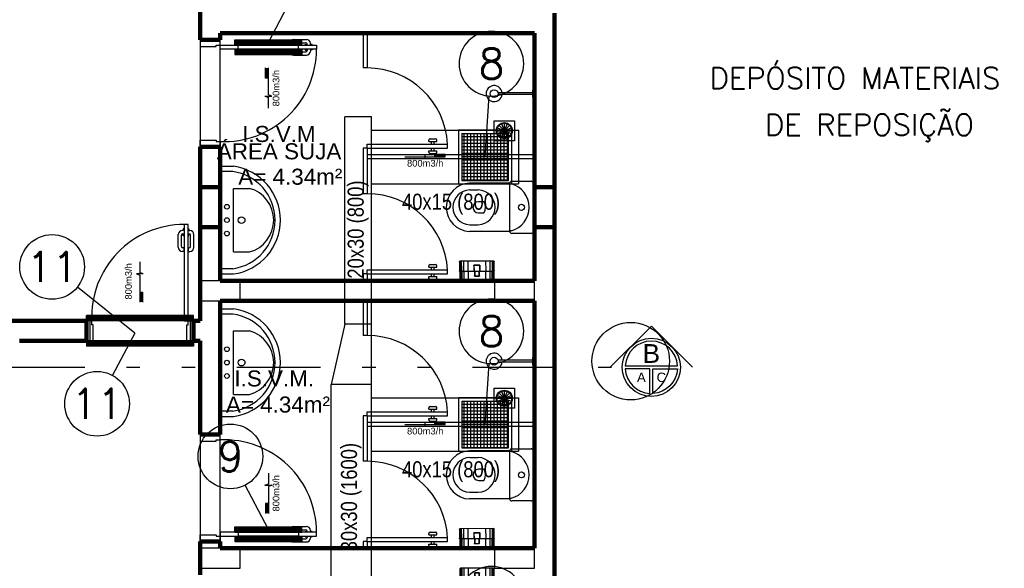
# Model space of a CAD drawing. Header units: inches. Extents: x -35 to 144, y -65 to -22.
# Tile 6 of 47: x -12.72 to -5.36, y -51.35 to -47.25. Entities that reach past the tile are written whole.
import ezdxf
from ezdxf.enums import TextEntityAlignment as Align

# ---------------------------------------------------------------- set-up
doc = ezdxf.new("R2010")
doc.units = ezdxf.units.IN
doc.header["$MEASUREMENT"] = 0
doc.linetypes.add('COMPRESS$0$DIVIDE2', pattern=[0.625, 0.25, -0.125, 0, -0.125, 0, -0.125])
doc.linetypes.add('DASHED2', pattern=[9.525, 6.35, -3.175])
doc.layers.add('ALV-ALT', color=7, linetype='Continuous', lineweight=90)
for name, color, linetype in [('ALV-DIV', 8, 'Continuous'), ('AR-BOCAS', 2, 'Continuous'), ('AR-EXAUSTÃO', 10, 'Continuous'), ('AR-TEXTO', 2, 'Continuous'), ('AR_TEXTO-15', 6, 'Continuous'), ('CTA-GER', 8, 'Continuous'), ('ESQ-POR', 8, 'Continuous'), ('EST-LAJ', 7, 'Continuous'), ('HTC-EST', 253, 'Continuous'), ('LAY-MOB', 8, 'Continuous'), ('PAREDE_1', 7, 'Continuous'), ('PIS-DSN', 8, 'Continuous'), ('projeto JRS', 6, 'Continuous'), ('PROJEÇÃO', 6, 'DASHED2'), ('TXT-AMB', 2, 'Continuous'), ('TXT-ESP', 7, 'Continuous')]:
    doc.layers.add(name, color=color, linetype=linetype)
doc.styles.add('50-30', font='romans.shx', dxfattribs={"height": 0.16})
doc.styles.add('AR_TEXTO-15', font='romans.shx', dxfattribs={"height": 0.225})
doc.styles.add('Griffe', font='arial.ttf')
doc.styles.add('ROMANS', font='arial.ttf', dxfattribs={"height": 0.18})
doc.styles.add('STANDARD AR', font='ARIALN.TTF')
doc.styles.add('Texto Ambiente 1-50', font='arial.ttf', dxfattribs={"height": 0.12})
doc.styles.add('Texto Especificacao 1-50', font='arial.ttf', dxfattribs={"height": 0.1})

# ---------------------------------------------------------------- blocks, each defined once
blk = doc.blocks.new('PORTA 70')
at = {"layer": 'ESQ-POR'}
for p, q in [((-95.3039, 45.9587), (-95.3116, 45.9587)), ((-95.3039, 45.9714), (-95.3039, 45.9587)), ((-95.2983, 45.9714), (-95.3039, 45.9714)), ((-95.2983, 46.0042), (-95.2983, 45.2842)), ((-95.2683, 46.0042), (-95.2983, 46.0042)), ((-95.2683, 45.2842), (-95.2683, 46.0042)), ((-95.2683, 45.9714), (-95.2627, 45.9714)), ((-95.2627, 45.9714), (-95.2627, 45.9587)), ((-95.2627, 45.9587), (-95.2549, 45.9587)), ((-95.3416, 45.8335), (-95.3416, 45.9287)), ((-95.3169, 45.8385), (-95.3169, 45.924)), ((-95.3039, 45.934), (-95.3069, 45.934)), ((-95.3042, 45.9205), (-95.3042, 45.934)), ((-95.2983, 45.9205), (-95.3042, 45.9205)), ((-95.2683, 45.9205), (-95.2623, 45.9205)), ((-95.2627, 45.934), (-95.2596, 45.934)), ((-95.2623, 45.9205), (-95.2623, 45.934)), ((-95.2496, 45.8385), (-95.2496, 45.924)), ((-95.2249, 45.8335), (-95.2249, 45.9287)), ((-95.2991, 45.8035), (-95.3116, 45.8035)), ((-95.2991, 45.8285), (-95.3069, 45.8285)), ((-95.2991, 45.8285), (-95.2991, 45.8035)), ((-95.2675, 45.8285), (-95.2675, 45.8035)), ((-95.2675, 45.8285), (-95.2596, 45.8285)), ((-95.2675, 45.8035), (-95.2549, 45.8035)), ((-95.9883, 45.2842), (-96.0283, 45.2842)), ((-95.9883, 45.2542), (-95.9883, 45.2842)), ((-95.2983, 45.2842), (-95.2683, 45.2842)), ((-95.2683, 45.2842), (-95.2283, 45.2842)), ((-95.2683, 45.2542), (-95.2683, 45.2842)), ((-95.9783, 45.2542), (-95.9883, 45.2542)), ((-95.9783, 45.1342), (-95.9783, 45.2542)), ((-95.2783, 45.1342), (-95.2783, 45.2542)), ((-95.2783, 45.2542), (-95.2683, 45.2542)), ((-96.0283, 45.1342), (-95.9783, 45.1342)), ((-95.2283, 45.1342), (-95.2783, 45.1342))]:
    blk.add_line(p, q, dxfattribs=at)
for centre, radius, start, end in [((-95.2983, 45.3136), 0.6906, 90, 182.43775), ((-95.3116, 45.9287), 0.03, 90, 180), ((-95.2549, 45.9287), 0.03, 0, 90), ((-95.3069, 45.924), 0.01, 90, 180), ((-95.2596, 45.924), 0.01, 0, 90), ((-95.3116, 45.8335), 0.03, 180, 270), ((-95.3069, 45.8385), 0.01, 180, 270), ((-95.2596, 45.8385), 0.01, 270, 0), ((-95.2549, 45.8335), 0.03, 270, 0)]:
    blk.add_arc(centre, radius, start, end, dxfattribs=at)
blk = doc.blocks.new('Papeleira WC')
at = {"color": 0}
for p, q in [((-0.13, 0.0751), (-0.13, 0.143)), ((-0.128, 0.0751), (-0.128, 0.1458)), ((-0.128, 0.0751), (-0.126, 0.0691)), ((-0.127, 0.146), (0.127, 0.146)), ((-0.124, 0.0751), (-0.124, 0.146)), ((-0.122, 0.0691), (-0.124, 0.0751)), ((-0.116, 0.0751), (-0.116, 0.146)), ((-0.116, 0.0751), (-0.114, 0.0691)), ((-0.1, 0.0751), (-0.1, 0.146)), ((-0.098, 0.0691), (-0.1, 0.0751)), ((-0.068, 0.0751), (-0.068, 0.146)), ((-0.066, 0.0691), (-0.068, 0.0751)), ((-0.0237, 0.073), (-0.0237, 0.113)), ((-0.0217, 0.115), (0.0217, 0.115)), ((-0.0217, 0.073), (-0.0217, 0.111)), ((-0.0197, 0.113), (0.0197, 0.113)), ((0.0217, 0.111), (0.0217, 0.073)), ((0.0237, 0.113), (0.0237, 0.073)), ((0.066, 0.0691), (0.068, 0.0751)), ((0.068, 0.146), (0.068, 0.0751)), ((0.098, 0.0691), (0.1, 0.0751)), ((0.1, 0.146), (0.1, 0.0751)), ((0.114, 0.0691), (0.116, 0.0751)), ((0.116, 0.146), (0.116, 0.0751)), ((0.124, 0.0751), (0.122, 0.0691)), ((0.124, 0.146), (0.124, 0.0751)), ((0.126, 0.0691), (0.128, 0.0751)), ((0.128, 0.1458), (0.128, 0.0751)), ((0.13, 0.143), (0.13, 0.0751)), ((0.1296, 0.073), (-0.1296, 0.073)), ((0.1284, 0.071), (-0.1284, 0.071)), ((-0.128, 0.005), (-0.128, 0.0691)), ((-0.126, 0.001), (-0.126, 0.0691)), ((0.123, 0), (-0.123, 0)), ((-0.122, 0.0001), (-0.122, 0.0691)), ((-0.114, 0), (-0.114, 0.0691)), ((-0.098, 0), (-0.098, 0.0691)), ((-0.066, 0), (-0.066, 0.0691)), ((-0.0187, 0.071), (-0.0237, 0.073)), ((-0.0167, 0.071), (-0.0217, 0.073)), ((-0.0187, 0.0361), (-0.0187, 0.071)), ((-0.0167, 0.0381), (-0.0167, 0.071)), ((0.0167, 0.0341), (-0.0167, 0.0341)), ((0.0147, 0.0361), (-0.0147, 0.0361)), ((0.0217, 0.073), (0.0167, 0.071)), ((0.0167, 0.071), (0.0167, 0.0381)), ((0.0237, 0.073), (0.0187, 0.071)), ((0.0187, 0.071), (0.0187, 0.0361)), ((0.066, 0.0691), (0.066, 0)), ((0.098, 0.0691), (0.098, 0)), ((0.114, 0.0691), (0.114, 0)), ((0.122, 0.0691), (0.122, 0.0001)), ((0.126, 0.0691), (0.126, 0.001)), ((0.128, 0.0691), (0.128, 0.005))]:
    blk.add_line(p, q, dxfattribs=at)
for centre, radius, start, end in [((-0.127, 0.143), 0.003, 90.00009, 180.00009), ((-0.125, 0.0751), 0.005, 180.00009, 216.86997), ((-0.0217, 0.113), 0.002, 90.00009, 180.00009), ((-0.0197, 0.111), 0.002, 90.00009, 180.00009), ((0.0197, 0.111), 0.002, 0.00009, 90.00009), ((0.0217, 0.113), 0.002, 0.00009, 90.00009), ((0.127, 0.143), 0.003, 0.00009, 90.00009), ((0.125, 0.0751), 0.005, 323.13021, 0.00009), ((-0.133, 0.0691), 0.005, 0.00009, 36.86997), ((-0.123, 0.005), 0.005, 180.00009, 270.00009), ((-0.0167, 0.0361), 0.002, 180.00009, 270.00009), ((-0.0147, 0.0381), 0.002, 180.00009, 270.00009), ((0.0147, 0.0381), 0.002, 270.00009, 0.00009), ((0.0167, 0.0361), 0.002, 270.00009, 0.00009), ((0.123, 0.005), 0.005, 270.00009, 0.00009), ((0.133, 0.0691), 0.005, 143.13021, 180.00009)]:
    blk.add_arc(centre, radius, start, end, dxfattribs=at)
blk = doc.blocks.new('_ArchTick')
at = {"color": 0, "linetype": 'ByBlock', "const_width": 0.15}
blk.add_lwpolyline([(-0.5, -0.5), (0.5, 0.5)], dxfattribs=at)
blk = doc.blocks.new('ARQ-LAYOUT 2')
at = {"color": 8}
for p, q in [((13.0846, 13.1532), (12.8264, 13.1532)), ((13.0846, 13.1392), (12.8264, 13.1392)), ((13.1, 13.1732), (13.0846, 13.1732)), ((13.0846, 13.1732), (13.0846, 13.1192)), ((13.0846, 13.1192), (13.1, 13.1192)), ((12.8233, 12.8476), (12.9257, 12.89)), ((12.8233, 12.89), (12.9257, 12.8476)), ((12.8353, 12.908), (12.9137, 12.8296)), ((12.9137, 12.908), (12.8353, 12.8296)), ((12.8533, 12.92), (12.8957, 12.8176)), ((12.8957, 12.92), (12.8533, 12.8176)), ((12.8745, 12.8134), (12.8745, 12.9242)), ((12.8191, 12.8688), (12.9299, 12.8688)), ((10.75, 11.8079), (10.75, 12.5929)), ((10.76, 12.6029), (10.85, 12.6029)), ((10.8444, 12.5633), (10.75, 12.5633)), ((12.915, 12.4762), (12.615, 12.4762)), ((12.915, 12.1162), (12.915, 12.4762)), ((12.93, 12.4912), (13.075, 12.4912)), ((13.09, 12.4762), (13.09, 12.1162)), ((13.1, 12.1479), (13.1, 12.4479)), ((10.85, 11.9629), (10.85, 12.4379)), ((10.85, 12.4379), (10.97, 12.4379)), ((12.6154, 12.4262), (12.68, 12.4262)), ((12.7195, 12.3382), (12.6801, 12.3382)), ((12.6801, 12.2543), (12.7195, 12.2543)), ((12.6154, 12.1662), (12.68, 12.1662)), ((12.915, 12.1162), (12.615, 12.1162)), ((13.075, 12.1012), (12.93, 12.1012)), ((10.85, 11.9629), (10.97, 11.9629)), ((10.8444, 11.8375), (10.75, 11.8375)), ((10.76, 11.7979), (10.85, 11.7979)), ((10.75, 10.7429), (10.75, 11.5279)), ((10.8444, 11.4983), (10.75, 11.4983)), ((10.76, 11.5379), (10.85, 11.5379)), ((10.85, 10.8979), (10.85, 11.3729)), ((10.85, 11.3729), (10.97, 11.3729)), ((13.0846, 11.1532), (12.8264, 11.1532)), ((13.0846, 11.1392), (12.8264, 11.1392)), ((13.1, 11.1732), (13.0846, 11.1732)), ((13.0846, 11.1732), (13.0846, 11.1192)), ((13.0846, 11.1192), (13.1, 11.1192)), ((10.85, 10.8979), (10.97, 10.8979)), ((12.8353, 10.908), (12.9137, 10.8296)), ((12.9137, 10.908), (12.8353, 10.8296)), ((12.8533, 10.92), (12.8957, 10.8176)), ((12.8957, 10.92), (12.8533, 10.8176)), ((12.8745, 10.8134), (12.8745, 10.9242)), ((12.8191, 10.8688), (12.9299, 10.8688)), ((12.8233, 10.8476), (12.9257, 10.89)), ((12.8233, 10.89), (12.9257, 10.8476)), ((10.8444, 10.7725), (10.75, 10.7725)), ((10.76, 10.7329), (10.85, 10.7329)), ((12.915, 10.4762), (12.615, 10.4762)), ((12.915, 10.1162), (12.915, 10.4762)), ((12.93, 10.4912), (13.075, 10.4912)), ((13.09, 10.4762), (13.09, 10.1162)), ((12.6154, 10.4262), (12.68, 10.4262)), ((12.7195, 10.3382), (12.6801, 10.3382)), ((12.6801, 10.2543), (12.7195, 10.2543)), ((12.6154, 10.1662), (12.68, 10.1662)), ((12.915, 10.1162), (12.615, 10.1162)), ((13.075, 10.1012), (12.93, 10.1012))]:
    blk.add_line(p, q, dxfattribs=at)
for points in [[(12.7995, 12.9438), (12.9495, 12.9438), (12.9495, 12.7938), (12.7995, 12.7938)], [(12.7995, 10.9438), (12.9495, 10.9438), (12.9495, 10.7938), (12.7995, 10.7938)]]:
    blk.add_lwpolyline(points, close=True, dxfattribs=at)
for centre, radius in [((12.798, 13.1462), 0.0293), ((12.8745, 12.8688), 0.0604), ((12.8745, 12.8688), 0.0554), ((10.8, 12.3004), 0.0175), ((13.0025, 12.2962), 0.0225), ((10.91, 12.2004), 0.025), ((10.8, 12.2004), 0.0175), ((10.8, 12.1004), 0.0175), ((10.8, 11.2354), 0.0175), ((10.8, 11.1354), 0.0175), ((10.91, 11.1354), 0.025), ((12.798, 11.1462), 0.0293), ((10.8, 11.0354), 0.0175), ((12.8745, 10.8688), 0.0604), ((12.8745, 10.8688), 0.0554), ((13.0025, 10.2962), 0.0225)]:
    blk.add_circle(centre, radius, dxfattribs=at)
for centre, radius, start, end in [((12.798, 13.1462), 0.06, 6.73565, 353.26435), ((10.76, 12.5929), 0.01, 90, 180), ((10.7936, 12.2004), 0.4064, 277.98183, 82.01817), ((10.7936, 12.2004), 0.3664, 277.98183, 82.01817), ((12.6201, 12.2962), 0.1801, 91.61386, 268.38614), ((12.93, 12.4762), 0.015, 90, 180), ((12.9278, 12.4894), 0.0184, 225.73779, 261.13211), ((12.8791, 12.2962), 0.1809, 284.70476, 75.29524), ((13.075, 12.4762), 0.015, 0, 90), ((10.9033, 12.2004), 0.2467, 285.68341, 74.31659), ((12.6205, 12.2962), 0.1301, 92.24661, 267.75339), ((12.6749, 12.2962), 0.1301, 272.24661, 87.75339), ((12.6848, 12.2938), 0.0446, 96.01597, 176.88089), ((12.6847, 12.2986), 0.0446, 182.24135, 264.02487), ((12.7195, 12.3332), 0.005, 30.60813, 90), ((12.6458, 12.2962), 0.0874, 333.1163, 26.8837), ((12.7195, 12.2593), 0.005, 270, 329.39187), ((12.9278, 12.103), 0.0184, 98.86789, 134.26221), ((12.93, 12.1162), 0.015, 180, 270), ((13.075, 12.1162), 0.015, 270, 0), ((10.76, 11.8079), 0.01, 180, 270), ((10.76, 11.5279), 0.01, 90, 180), ((10.7936, 11.1354), 0.3664, 277.98183, 82.01817), ((10.7936, 11.1354), 0.4064, 277.98183, 82.01817), ((10.9033, 11.1354), 0.2467, 285.68341, 74.31659), ((12.798, 11.1462), 0.06, 6.73565, 353.26435), ((10.76, 10.7429), 0.01, 180, 270), ((12.6201, 10.2962), 0.1801, 91.61386, 268.38614), ((12.93, 10.4762), 0.015, 90, 180), ((12.9278, 10.4894), 0.0184, 225.73779, 261.13211), ((12.8791, 10.2962), 0.1809, 284.70476, 75.29524), ((13.075, 10.4762), 0.015, 0, 90), ((12.6205, 10.2962), 0.1301, 92.24661, 267.75339), ((12.6749, 10.2962), 0.1301, 272.24661, 87.75339), ((12.6848, 10.2938), 0.0446, 96.01597, 176.88089), ((12.7195, 10.3332), 0.005, 30.60813, 90), ((12.6458, 10.2962), 0.0874, 333.1163, 26.8837), ((12.6847, 10.2986), 0.0446, 182.24135, 264.02487), ((12.7195, 10.2593), 0.005, 270, 329.39187), ((12.9278, 10.103), 0.0184, 98.86789, 134.26221), ((12.93, 10.1162), 0.015, 180, 270), ((13.075, 10.1162), 0.015, 270, 0)]:
    blk.add_arc(centre, radius, start, end, dxfattribs=at)
at = {"layer": 'ALV-ALT'}
for p, q in [((10.6, 13.5479), (10.6, 13.8479)), ((13.25, 7.7479), (13.25, 13.7479)), ((10.75, 13.5479), (10.6, 13.5479)), ((10.75, 13.5979), (11.7, 13.5979)), ((10.75, 13.5479), (10.75, 13.5979)), ((11.7, 13.5979), (13.1, 13.5979)), ((13.1, 12.5479), (13.1, 13.5979)), ((10.6, 11.4479), (10.6, 12.7479)), ((10.6, 12.7479), (10.75, 12.7479)), ((10.75, 11.7479), (10.75, 12.7479)), ((13.1, 11.7479), (13.1, 12.5479)), ((13.1, 12.4479), (13.25, 12.4479)), ((13.25, 12.4479), (13.25, 12.1479)), ((13.25, 12.1479), (13.1, 12.1479)), ((13.1, 11.7479), (10.75, 11.7479)), ((10.75, 10.5979), (10.75, 11.5979)), ((10.75, 11.5979), (13.1, 11.5979)), ((13.1, 10.5979), (13.1, 11.5979)), ((7.6, 11.4479), (9.75, 11.4479)), ((9.75, 11.4479), (9.75, 11.2979)), ((10.6, 11.4479), (10.55, 11.4479)), ((10.55, 11.4479), (10.55, 11.2979)), ((9.75, 11.2979), (9.25, 11.2979)), ((10.55, 11.2979), (10.6, 11.2979)), ((10.6, 10.5979), (10.6, 11.2979)), ((10.6, 10.5979), (10.75, 10.5979)), ((13.1, 9.7479), (13.1, 10.5979)), ((10.6, 9.5479), (10.6, 9.7979)), ((10.6, 9.7979), (10.75, 9.7979)), ((10.75, 9.7979), (10.75, 9.7479)), ((10.75, 9.7479), (13.1, 9.7479))]:
    blk.add_line(p, q, dxfattribs=at)
blk.add_lwpolyline([(10.6, 12.4479), (10.75, 12.4479), (10.75, 12.1479), (10.6, 12.1479)], close=True, dxfattribs=at)
at = {"layer": 'ALV-DIV'}
for p, q in [((11.82, 13.5979), (11.82, 13.3379)), ((11.85, 13.5979), (11.85, 13.3379)), ((11.85, 13.3379), (11.82, 13.3379)), ((11.85, 12.7379), (11.82, 12.7379)), ((11.82, 12.7379), (11.82, 12.3979)), ((11.85, 12.7379), (11.85, 12.3979)), ((13.1, 12.6879), (11.85, 12.6879)), ((13.1, 12.6579), (11.85, 12.6579)), ((11.85, 12.3979), (11.82, 12.3979)), ((11.82, 11.7979), (11.82, 11.7479)), ((11.85, 11.7979), (11.82, 11.7979)), ((11.85, 11.7979), (11.85, 11.7479)), ((11.82, 11.5979), (11.82, 11.3379)), ((11.85, 11.5979), (11.85, 11.3379)), ((11.85, 11.3379), (11.82, 11.3379)), ((11.85, 10.7379), (11.82, 10.7379)), ((11.82, 10.7379), (11.82, 10.3979)), ((11.85, 10.7379), (11.85, 10.3979)), ((13.1, 10.6879), (11.85, 10.6879)), ((13.1, 10.6579), (11.85, 10.6579)), ((11.85, 10.3979), (11.82, 10.3979)), ((11.82, 9.7979), (11.82, 9.7479)), ((11.85, 9.7979), (11.82, 9.7979)), ((11.85, 9.7979), (11.85, 9.7479))]:
    blk.add_line(p, q, dxfattribs=at)
at = {"layer": 'CTA-GER'}
blk.add_circle((13.8194, 11.1462), 0.29, dxfattribs=at)
at = {"layer": 'ESQ-POR'}
for p, q in [((10.6, 13.5479), (10.6, 13.4979)), ((10.75, 13.5079), (10.75, 13.5479)), ((11.2993, 13.5512), (11.3945, 13.5512)), ((10.6, 13.4979), (10.72, 13.4979)), ((10.72, 13.4979), (10.72, 13.5079)), ((10.72, 13.5079), (10.75, 13.5079)), ((10.75, 13.5079), (11.47, 13.5079)), ((10.75, 13.4779), (10.75, 13.5079)), ((11.47, 13.4779), (10.75, 13.4779)), ((11.2693, 13.5087), (11.2693, 13.5212)), ((11.2943, 13.5087), (11.2693, 13.5087)), ((11.2693, 13.4771), (11.2693, 13.4645)), ((11.2943, 13.4771), (11.2693, 13.4771)), ((11.2943, 13.5087), (11.2943, 13.5165)), ((11.2943, 13.4771), (11.2943, 13.4692)), ((11.3043, 13.5265), (11.3898, 13.5265)), ((11.3863, 13.5079), (11.3863, 13.5138)), ((11.3863, 13.5138), (11.3998, 13.5138)), ((11.3863, 13.4779), (11.3863, 13.4719)), ((11.3863, 13.4719), (11.3998, 13.4719)), ((11.3998, 13.5135), (11.3998, 13.5165)), ((11.3998, 13.4723), (11.3998, 13.4692)), ((11.4245, 13.5135), (11.4245, 13.5212)), ((11.4372, 13.5135), (11.4245, 13.5135)), ((11.4372, 13.4723), (11.4245, 13.4723)), ((11.4245, 13.4723), (11.4245, 13.4645)), ((11.4372, 13.5079), (11.4372, 13.5135)), ((11.4372, 13.4779), (11.4372, 13.4723)), ((11.47, 13.5079), (11.47, 13.4779)), ((11.2993, 13.4345), (11.3945, 13.4345)), ((11.3043, 13.4592), (11.3898, 13.4592)), ((11.85, 13.3379), (11.82, 13.3379)), ((10.6, 12.7479), (10.6, 12.7979)), ((10.6, 12.7979), (10.72, 12.7979)), ((10.72, 12.7979), (10.72, 12.7879)), ((10.72, 12.7879), (10.75, 12.7879)), ((10.75, 12.7879), (10.75, 12.7479)), ((11.85, 12.7679), (12.45, 12.7679)), ((11.85, 12.7379), (11.85, 12.7679)), ((11.85, 12.7379), (12.45, 12.7379)), ((12.31, 12.7879), (12.31, 12.7979)), ((12.31, 12.7879), (12.37, 12.7879)), ((12.32, 12.8079), (12.36, 12.8079)), ((12.33, 12.7679), (12.33, 12.7879)), ((12.33, 12.7179), (12.33, 12.7379)), ((12.35, 12.7679), (12.35, 12.7879)), ((12.35, 12.7179), (12.35, 12.7379)), ((12.37, 12.7879), (12.37, 12.7979)), ((12.45, 12.7379), (12.45, 12.7679)), ((12.31, 12.7079), (12.31, 12.7179)), ((12.31, 12.7179), (12.37, 12.7179)), ((12.32, 12.6979), (12.36, 12.6979)), ((12.37, 12.7079), (12.37, 12.7179)), ((11.85, 12.3979), (11.82, 12.3979)), ((12.31, 11.8479), (12.31, 11.8579)), ((12.32, 11.8679), (12.36, 11.8679)), ((12.37, 11.8479), (12.37, 11.8579)), ((11.85, 11.8279), (12.45, 11.8279)), ((11.85, 11.7979), (11.85, 11.8279)), ((11.85, 11.7979), (12.45, 11.7979)), ((12.31, 11.8479), (12.37, 11.8479)), ((12.33, 11.8279), (12.33, 11.8479)), ((12.33, 11.7779), (12.33, 11.7979)), ((12.35, 11.8279), (12.35, 11.8479)), ((12.35, 11.7779), (12.35, 11.7979)), ((12.45, 11.7979), (12.45, 11.8279)), ((12.31, 11.7679), (12.31, 11.7779)), ((12.31, 11.7779), (12.37, 11.7779)), ((12.32, 11.7579), (12.36, 11.7579)), ((12.37, 11.7679), (12.37, 11.7779)), ((11.85, 11.3379), (11.82, 11.3379)), ((11.85, 10.7679), (12.45, 10.7679)), ((11.85, 10.7379), (11.85, 10.7679)), ((12.31, 10.7879), (12.31, 10.7979)), ((12.31, 10.7879), (12.37, 10.7879)), ((12.32, 10.8079), (12.36, 10.8079)), ((12.33, 10.7679), (12.33, 10.7879)), ((12.35, 10.7679), (12.35, 10.7879)), ((12.37, 10.7879), (12.37, 10.7979)), ((12.45, 10.7379), (12.45, 10.7679)), ((11.85, 10.7379), (12.45, 10.7379)), ((12.31, 10.7079), (12.31, 10.7179)), ((12.31, 10.7179), (12.37, 10.7179)), ((12.32, 10.6979), (12.36, 10.6979)), ((12.33, 10.7179), (12.33, 10.7379)), ((12.35, 10.7179), (12.35, 10.7379)), ((12.37, 10.7079), (12.37, 10.7179)), ((10.6, 10.5979), (10.6, 10.5479)), ((10.6, 10.5479), (10.72, 10.5479)), ((10.72, 10.5579), (10.75, 10.5579)), ((10.72, 10.5479), (10.72, 10.5579)), ((10.75, 10.5579), (10.75, 10.5979)), ((11.85, 10.3979), (11.82, 10.3979)), ((11.47, 9.8679), (10.75, 9.8679)), ((10.75, 9.8679), (10.75, 9.8379)), ((11.2693, 9.8687), (11.2693, 9.8812)), ((11.2943, 9.8687), (11.2693, 9.8687)), ((11.2943, 9.8687), (11.2943, 9.8765)), ((11.2993, 9.9112), (11.3945, 9.9112)), ((11.3043, 9.8865), (11.3898, 9.8865)), ((11.3863, 9.8738), (11.3998, 9.8738)), ((11.3863, 9.8679), (11.3863, 9.8738)), ((11.3998, 9.8735), (11.3998, 9.8765)), ((11.4245, 9.8735), (11.4245, 9.8812)), ((11.4372, 9.8735), (11.4245, 9.8735)), ((11.4372, 9.8679), (11.4372, 9.8735)), ((11.47, 9.8379), (11.47, 9.8679)), ((12.32, 9.8679), (12.36, 9.8679)), ((10.6, 9.8479), (10.72, 9.8479)), ((10.6, 9.7979), (10.6, 9.8479)), ((10.72, 9.8479), (10.72, 9.8379)), ((10.72, 9.8379), (10.75, 9.8379)), ((10.75, 9.8379), (11.47, 9.8379)), ((10.75, 9.8379), (10.75, 9.7979)), ((11.2943, 9.8371), (11.2693, 9.8371)), ((11.2693, 9.8371), (11.2693, 9.8245)), ((11.2943, 9.8371), (11.2943, 9.8292)), ((11.2993, 9.7945), (11.3945, 9.7945)), ((11.3043, 9.8192), (11.3898, 9.8192)), ((11.3863, 9.8379), (11.3863, 9.8319)), ((11.3863, 9.8319), (11.3998, 9.8319)), ((11.3998, 9.8323), (11.3998, 9.8292)), ((11.4245, 9.8323), (11.4245, 9.8245)), ((11.4372, 9.8323), (11.4245, 9.8323)), ((11.4372, 9.8379), (11.4372, 9.8323)), ((11.85, 9.8279), (12.45, 9.8279)), ((11.85, 9.7979), (11.85, 9.8279)), ((11.85, 9.7979), (12.45, 9.7979)), ((12.31, 9.8479), (12.31, 9.8579)), ((12.31, 9.8479), (12.37, 9.8479)), ((12.33, 9.8279), (12.33, 9.8479)), ((12.33, 9.7779), (12.33, 9.7979)), ((12.35, 9.8279), (12.35, 9.8479)), ((12.35, 9.7779), (12.35, 9.7979)), ((12.37, 9.8479), (12.37, 9.8579)), ((12.45, 9.7979), (12.45, 9.8279)), ((12.31, 9.7679), (12.31, 9.7779)), ((12.31, 9.7779), (12.37, 9.7779)), ((12.32, 9.7579), (12.36, 9.7579)), ((12.37, 9.7679), (12.37, 9.7779))]:
    blk.add_line(p, q, dxfattribs=at)
for centre, radius, start, end in [((11.2993, 13.5212), 0.03, 90, 180), ((11.3945, 13.5212), 0.03, 0, 90), ((10.7794, 13.4779), 0.6906, 267.56225, 0), ((11.3043, 13.5165), 0.01, 90, 180), ((11.3898, 13.5165), 0.01, 0, 90), ((11.2993, 13.4645), 0.03, 180, 270), ((11.3043, 13.4692), 0.01, 180, 270), ((11.3898, 13.4692), 0.01, 270, 0), ((11.3945, 13.4645), 0.03, 270, 0), ((11.8494, 12.7365), 0.6014, 2.99284, 89.94476), ((12.32, 12.7979), 0.01, 90, 180), ((12.36, 12.7979), 0.01, 360, 90), ((12.32, 12.7079), 0.01, 180, 270), ((12.36, 12.7079), 0.01, 270, 360), ((11.8494, 11.7965), 0.6014, 2.99284, 89.94476), ((12.32, 11.8579), 0.01, 90, 180), ((12.36, 11.8579), 0.01, 360, 90), ((12.32, 11.7679), 0.01, 180, 270), ((12.36, 11.7679), 0.01, 270, 360), ((11.8494, 10.7365), 0.6014, 2.99284, 89.94476), ((12.32, 10.7979), 0.01, 90, 180), ((12.36, 10.7979), 0.01, 360, 90), ((12.32, 10.7079), 0.01, 180, 270), ((12.36, 10.7079), 0.01, 270, 360), ((10.7794, 9.8679), 0.6906, 0, 92.43775), ((11.8494, 9.7965), 0.6014, 2.99284, 89.94476), ((11.2993, 9.8812), 0.03, 90, 180), ((11.3043, 9.8765), 0.01, 90, 180), ((11.3898, 9.8765), 0.01, 0, 90), ((11.3945, 9.8812), 0.03, 0, 90), ((12.32, 9.8579), 0.01, 90, 180), ((12.36, 9.8579), 0.01, 360, 90), ((11.2993, 9.8245), 0.03, 180, 270), ((11.3043, 9.8292), 0.01, 180, 270), ((11.3898, 9.8292), 0.01, 270, 0), ((11.3945, 9.8245), 0.03, 270, 0), ((12.32, 9.7679), 0.01, 180, 270), ((12.36, 9.7679), 0.01, 270, 360)]:
    blk.add_arc(centre, radius, start, end, dxfattribs=at)
at = {"layer": 'EST-LAJ'}
for points in [[(10.6, 11.7479), (10.6, 11.5979), (10.9, 11.5979), (10.9, 11.7479), (10.6, 11.7479)], [(12.8, 11.7479), (12.8, 11.5979), (13.1, 11.5979), (13.1, 11.7479), (12.8, 11.7479)], [(10.6, 9.7479), (10.6, 9.5979), (10.9, 9.5979), (10.9, 9.7479), (10.6, 9.7479)], [(12.8, 9.7479), (12.8, 9.5979), (13.1, 9.5979), (13.1, 9.7479), (12.8, 9.7479)]]:
    blk.add_lwpolyline(points, close=True, dxfattribs=at)
at = {"layer": 'PIS-DSN'}
for points in [[(10.6, 12.7479), (10.75, 12.7479), (10.75, 13.5479), (10.6, 13.5479)], [(10.6, 9.7979), (10.75, 9.7979), (10.75, 10.5979), (10.6, 10.5979)]]:
    blk.add_lwpolyline(points, close=True, dxfattribs=at)
at = {"layer": 'PROJEÇÃO'}
for p, q in [((10.6, 12.4479), (10.75, 12.4479)), ((13.1, 12.4479), (13.25, 12.4479)), ((10.6, 12.1479), (10.75, 12.1479)), ((13.1, 12.1479), (13.25, 12.1479))]:
    blk.add_line(p, q, dxfattribs=at)
at = {"layer": 'ALV-ALT', "xscale": 0.001, "yscale": 0.001, "zscale": 0.001}
for p in [(12.242, 12.798), (12.242, 11.858), (12.242, 10.798), (12.242, 9.858)]:
    blk.add_blockref('_ArchTick', p, dxfattribs=at)
at = {"layer": 'ALV-ALT'}
blk.add_blockref('PORTA 70', (105.7783, -33.8363), dxfattribs=at)
at = {"layer": 'LAY-MOB', "xscale": -1}
for p, rotation in [((12.67, 11.7479), 0.4604208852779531), ((12.67, 9.7479), 0.4604208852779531), ((12.67, 9.5979), 180)]:
    blk.add_blockref('Papeleira WC', p, dxfattribs=dict(at, rotation=rotation))
blk = doc.blocks.new('DV+RG 350x350')
at = {"layer": 'AR-BOCAS'}
h = blk.add_hatch(dxfattribs=at)
h.set_pattern_fill('ANSI37', color=8, scale=0.2, angle=45)
h.set_pattern_definition([(90, (0.175, -0.175), (-0.025, 3e-18), []), (180, (0.175, -0.175), (-3e-18, -0.025), [])])
h.paths.add_polyline_path([(-0.175, -0.175), (0.175, -0.175), (0.175, 0.175), (-0.175, 0.175)])
for p, q in [((0.175, 0.175), (-0.175, 0.175)), ((-0.175, 0.175), (-0.175, -0.175)), ((0.175, -0.175), (0.175, 0.175)), ((0.175, -0.175), (-0.175, -0.175))]:
    blk.add_line(p, q, dxfattribs=at)
at = {"layer": 'AR-BOCAS', "color": 7}
for p, q in [((0.4507, -0.0175), (0.4507, 0.0175)), ((0.6014, 0), (0.3, 0)), ((0.3, 0), (0.3, -0.02)), ((0.375, -0.02), (0.3, -0.02)), ((0.375, 0), (0.375, -0.02))]:
    blk.add_line(p, q, dxfattribs=at)
at = {"layer": 'AR-BOCAS'}
blk.add_lwpolyline([(-0.2, -0.2), (0.2, -0.2), (0.2, 0.2), (-0.2, 0.2)], close=True, dxfattribs=at)
at = {"layer": 'AR-BOCAS', "color": 7, "const_width": 0.02, "flags": 128}
blk.add_lwpolyline([(0.3, -0.01), (0.375, -0.01)], dxfattribs=at)
blk = doc.blocks.new('VSH2M 450x300')
at = {"layer": 'AR-BOCAS'}
for p, q in [((-0.25, -0.04), (-0.25, 0)), ((-0.25, 0), (0.25, 0)), ((0.25, -0.04), (0.25, 0)), ((-0.25, -0.04), (0.25, -0.04)), ((-0.25, -0.07), (-0.25, -0.11)), ((-0.25, -0.07), (0.25, -0.07)), ((0.225, -0.04), (-0.225, -0.04)), ((-0.225, -0.07), (-0.225, -0.04)), ((0.225, -0.07), (0.225, -0.04)), ((0.25, -0.07), (0.25, -0.11)), ((-0.25, -0.11), (0.25, -0.11))]:
    blk.add_line(p, q, dxfattribs=at)
at = {"layer": 'AR-BOCAS', "color": 7}
for p, q in [((-0.02, -0.285), (-0.02, -0.21)), ((0, -0.4116), (0, -0.21)), ((0, -0.285), (-0.02, -0.285)), ((-0.025, -0.4214), (0.025, -0.4214)), ((0, -0.5114), (0, -0.4313))]:
    blk.add_line(p, q, dxfattribs=at)
at = {"layer": 'AR-BOCAS', "const_width": 0.04}
for points in [[(-0.25, -0.02), (0.25, -0.02)], [(-0.25, -0.09), (0.25, -0.09)]]:
    blk.add_lwpolyline(points, dxfattribs=at)
at = {"layer": 'AR-BOCAS', "color": 7, "const_width": 0.02, "flags": 128}
blk.add_lwpolyline([(-0.01, -0.21), (-0.01, -0.285)], dxfattribs=at)
at = {"layer": 'PAREDE_1'}
for p, q in [((-0.025, -0.4214), (0, -0.4313)), ((0.025, -0.4214), (0, -0.4116))]:
    blk.add_line(p, q, dxfattribs=at)
blk = doc.blocks.new('VSH2M 300x750')
at = {"layer": 'AR-BOCAS'}
for p, q in [((-0.625, 0), (0.175, 0)), ((0.175, -0.04), (0.175, 0)), ((-0.625, -0.04), (-0.625, 0)), ((-0.625, -0.04), (0.175, -0.04)), ((0.15, -0.04), (-0.6, -0.04)), ((-0.6, -0.19), (-0.6, -0.04)), ((0.15, -0.19), (0.15, -0.04)), ((-0.625, -0.19), (-0.625, -0.23)), ((-0.625, -0.19), (0.175, -0.19)), ((0.175, -0.19), (0.175, -0.23)), ((-0.625, -0.23), (0.175, -0.23))]:
    blk.add_line(p, q, dxfattribs=at)
at = {"layer": 'AR-BOCAS', "color": 7}
for p, q in [((-0.245, -0.405), (-0.245, -0.33)), ((-0.225, -0.5316), (-0.225, -0.33)), ((-0.225, -0.405), (-0.245, -0.405)), ((-0.25, -0.5414), (-0.2, -0.5414)), ((-0.225, -0.6314), (-0.225, -0.5513))]:
    blk.add_line(p, q, dxfattribs=at)
at = {"layer": 'AR-BOCAS', "const_width": 0.04}
for points in [[(-0.625, -0.02), (0.175, -0.02)], [(-0.625, -0.21), (0.175, -0.21)]]:
    blk.add_lwpolyline(points, dxfattribs=at)
at = {"layer": 'AR-BOCAS', "color": 7, "const_width": 0.02, "flags": 128}
blk.add_lwpolyline([(-0.235, -0.33), (-0.235, -0.405)], dxfattribs=at)
at = {"layer": 'PAREDE_1'}
for p, q in [((-0.25, -0.5414), (-0.225, -0.5513)), ((-0.2, -0.5414), (-0.225, -0.5316))]:
    blk.add_line(p, q, dxfattribs=at)
blk = doc.blocks.new('NR_LEG')
at = {"layer": 'AR_TEXTO-15', "color": 8, "linetype": 'Continuous'}
blk.add_circle((0, 0), 32.23, dxfattribs=at)
at = {"layer": 'AR_TEXTO-15', "color": 6, "linetype": 'Continuous', "style": 'AR_TEXTO-15'}
blk.add_attdef('NR', text='', height=30, dxfattribs=at).set_placement((0, 0), align=Align.MIDDLE_CENTER)

msp = doc.modelspace()

# ---------------------------------------------------------------- linework, layer by layer
at = {"color": 2}
for p, q in [((-8.3079, -49.8506), (-8.0003, -49.543)), ((-8.0003, -49.543), (-7.6928, -49.8506)), ((-8.2178, -49.8615), (-8.2178, -49.8615))]:
    msp.add_line(p, q, dxfattribs=at)
at = {"color": 2, "linetype": 'COMPRESS$0$DIVIDE2', "ltscale": 2.5}
msp.add_line((-21.674, -49.8506), (-8.1079, -49.8506), dxfattribs=at)
at = {"color": 2}
msp.add_lwpolyline([(-8.1957, -49.8397), (-7.8049, -49.8397, 0.945905)], format="xyb", close=True, dxfattribs=at)
for points in [[(-8.0112, -50.0463), (-8.0112, -49.8615), (-8.1957, -49.8615, 0.382015), (-8.0112, -50.046)], [(-7.9894, -50.0463), (-7.9894, -49.8615), (-7.8049, -49.8615, -0.382015), (-7.9894, -50.046)]]:
    msp.add_lwpolyline(points, format="xyb", dxfattribs=at)
msp.add_circle((-8.0003, -49.8506), 0.2175, dxfattribs=at)
at = {"layer": 'AR-EXAUSTÃO'}
for p, q in [((-10.2931, -49.5279), (-10.2931, -47.9779)), ((-10.0931, -47.9779), (-10.2931, -47.9779)), ((-10.0931, -52.6021), (-10.0931, -47.9779)), ((-10.0931, -48.0779), (-8.9931, -48.0779)), ((-8.9931, -48.0779), (-8.9931, -48.4779)), ((-10.0931, -48.4779), (-8.9931, -48.4779)), ((-10.2931, -49.5279), (-10.3931, -49.9779)), ((-10.0931, -49.5279), (-10.2931, -49.5279)), ((-10.3931, -51.5279), (-10.3931, -49.9779)), ((-10.0931, -49.9779), (-10.3931, -49.9779)), ((-10.0931, -50.0779), (-8.9931, -50.0779)), ((-8.9931, -50.0779), (-8.9931, -50.4779)), ((-10.0931, -50.4779), (-8.9931, -50.4779))]:
    msp.add_line(p, q, dxfattribs=at)
at = {"layer": 'AR_TEXTO-15', "color": 8, "linetype": 'Continuous'}
for p, q in [((-10.864, -47.4229), (-10.6919, -47.091)), ((-9.2431, -48.2779), (-9.2122, -47.8221)), ((-11.8613, -49.595), (-12.2916, -49.251)), ((-11.8613, -49.595), (-12.0302, -49.9102)), ((-9.2431, -50.2779), (-9.2122, -49.8221)), ((-10.864, -51.0629), (-11.0361, -50.731))]:
    msp.add_line(p, q, dxfattribs=at)

# ---------------------------------------------------------------- block references
ref = msp.add_blockref('NR_LEG', (-9.1959, -47.581), dxfattribs=dict(at, xscale=-0.0075, yscale=0.0075, zscale=0.0075))
ref.add_attrib('NR', '8', dxfattribs={"color": 6, "linetype": 'Continuous', "height": 0.225, "style": 'AR_TEXTO-15'}).set_placement((-9.1959, -47.581), align=Align.MIDDLE_CENTER)
ref = msp.add_blockref('NR_LEG', (-12.4804, -49.1), dxfattribs=dict(at, xscale=0.0075, yscale=0.0075, zscale=0.0075, rotation=179.9999999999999))
ref.add_attrib('NR', '11', dxfattribs={"color": 6, "linetype": 'Continuous', "height": 0.225, "style": 'AR_TEXTO-15'}).set_placement((-12.4804, -49.1), align=Align.MIDDLE_CENTER)
ref = msp.add_blockref('NR_LEG', (-9.1959, -49.581), dxfattribs=dict(at, xscale=-0.0075, yscale=0.0075, zscale=0.0075))
ref.add_attrib('NR', '8', dxfattribs={"color": 6, "linetype": 'Continuous', "height": 0.225, "style": 'AR_TEXTO-15'}).set_placement((-9.1959, -49.581), align=Align.MIDDLE_CENTER)
ref = msp.add_blockref('NR_LEG', (-12.1443, -50.1233), dxfattribs=dict(at, xscale=0.0075, yscale=0.0075, zscale=0.0075, rotation=179.9999999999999))
ref.add_attrib('NR', '11', dxfattribs={"color": 6, "linetype": 'Continuous', "height": 0.225, "style": 'AR_TEXTO-15'}).set_placement((-12.1443, -50.1233), align=Align.MIDDLE_CENTER)
at = {"layer": 'AR_TEXTO-15', "color": 8, "linetype": 'Continuous', "xscale": 0.0075, "yscale": 0.0075, "zscale": 0.0075}
msp.add_blockref('NR_LEG', (-11.1473, -50.5164), dxfattribs=at).add_auto_attribs({'NR': '9'})
at = {"layer": 'AR_TEXTO-15', "color": 8, "linetype": 'Continuous'}
ref = msp.add_blockref('NR_LEG', (-9.1959, -51.581), dxfattribs=dict(at, xscale=-0.0075, yscale=0.0075, zscale=0.0075))
ref.add_attrib('NR', '8', dxfattribs={"color": 6, "linetype": 'Continuous', "height": 0.225, "style": 'AR_TEXTO-15'}).set_placement((-9.1959, -51.581), align=Align.MIDDLE_CENTER)
at = {"layer": 'PAREDE_1'}
msp.add_blockref('ARQ-LAYOUT 2', (-21.974, -60.9508), dxfattribs=at)
at = {"layer": 'projeto JRS'}
msp.add_blockref('VSH2M 450x300', (-10.864, -47.4029), dxfattribs=at)
at = {"layer": 'projeto JRS', "rotation": 179.9999999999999}
for name, p in [('DV+RG 350x350', (-9.2431, -48.2779)), ('VSH2M 300x750', (-12.049, -49.693)), ('DV+RG 350x350', (-9.2431, -50.2779))]:
    msp.add_blockref(name, p, dxfattribs=at)
at = {"layer": 'projeto JRS', "xscale": -1, "rotation": 180}
msp.add_blockref('VSH2M 450x300', (-10.864, -51.1529), dxfattribs=at)

# ---------------------------------------------------------------- texts
at = {"color": 2, "style": 'Griffe'}
for tag, text, height, p in [('B', 'A', 0.14, (-8.0003, -49.7473)), ('A', '10', 0.07, (-8.075, -49.9252)), ('C', '20', 0.07, (-7.9257, -49.9252))]:
    msp.add_attdef(tag, text=text, height=height, dxfattribs=at).set_placement(p, align=Align.MIDDLE_CENTER)
at = {"layer": 'AR-BOCAS', "color": 2, "style": 'ROMANS'}
for p in [(-10.8073, -47.7636), (-11.9111, -49.2082), (-10.8073, -50.7922)]:
    msp.add_text('800m3/h', height=0.05, rotation=90, dxfattribs=at).set_placement(p, align=Align.MIDDLE)
for p in [(-9.6911, -48.3242), (-9.6911, -50.3265)]:
    msp.add_text('800m3/h', height=0.05, dxfattribs=at).set_placement(p, align=Align.MIDDLE)
at = {"layer": 'AR-TEXTO', "color": 2, "char_height": 0.12, "width": 0.975116, "attachment_point": 5, "rotation": 90, "style": 'STANDARD AR'}
for s, insert in [('20x30 (800) ', (-10.1931, -48.8207)), ('30x30 (1600) ', (-10.2431, -50.8207))]:
    msp.add_mtext(s, dxfattribs=dict(at, insert=insert))
at = {"layer": 'AR-TEXTO', "color": 2, "char_height": 0.12, "width": 1.236465, "attachment_point": 5, "style": 'STANDARD AR'}
for insert in [(-9.4981, -48.6307), (-9.4981, -50.6307)]:
    msp.add_mtext('40x15 (800) ', dxfattribs=dict(at, insert=insert))
at = {"layer": 'HTC-EST', "color": 2, "style": '50-30'}
for s, p in [('DEPÓSITO MATERIAIS        ', (-7.5652, -47.7689)), ('DE REPOSIÇÃO', (-7.1512, -48.1182))]:
    msp.add_text(s, height=0.16, dxfattribs=at).set_placement(p)
at = {"layer": 'TXT-AMB', "style": 'Texto Ambiente 1-50'}
for s, p in [('I.S.V.M', (-11.0599, -48.1663)), ('ÁREA SUJA', (-11.2495, -48.2958)), ('I.S.V.M.', (-11.1179, -49.9937))]:
    msp.add_text(s, height=0.12, dxfattribs=at).set_placement(p)
at = {"layer": 'TXT-ESP', "style": 'Texto Especificacao 1-50'}
for p in [(-11.0889, -48.4857), (-11.1813, -50.1888)]:
    msp.add_text('A= 4.34m²', height=0.12, dxfattribs=at).set_placement(p)

doc.saveas('drawing.dxf')
